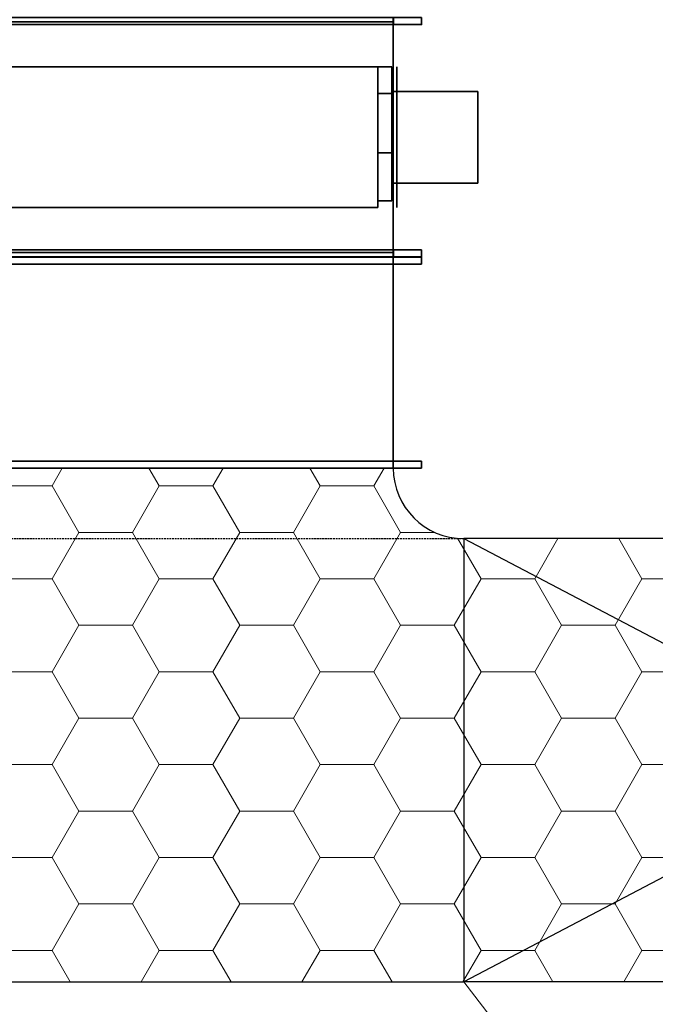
# Model space of a CAD drawing. Header units: millimetres. Extents: x 918337 to 1269480, y -257156 to -67477.
# Tile 22 of 114: x 1017171 to 1017622, y -134924 to -134225. Entities that reach past the tile are written whole.
import ezdxf

# ---------------------------------------------------------------- set-up
doc = ezdxf.new("R2010")
doc.units = ezdxf.units.MM
doc.linetypes.add('ČÁRKOVANÁ', pattern=[19.05, 12.7, -6.35])
doc.layers.get('0').update_dxf_attribs({"color": 8, "lineweight": 9})
for name, color, linetype, lineweight in [('1VZT - LEGENDY', 7, 'Continuous', 13), ('1VZT-POTRUBI', 4, 'Continuous', 30), ('1VZT-srafy', 253, 'Continuous', 13)]:
    doc.layers.add(name, color=color, linetype=linetype, lineweight=lineweight)
for name, color, linetype in [('MAT_253_BYOLXP003919182844', 253, 'Continuous'), ('MAT_30_BYOLXP003919182844', 30, 'Continuous'), ('MAT_42_BYOLXP003919182844', 42, 'Continuous'), ('Mat_mar_BYOLXP003919182844', 7, 'Continuous')]:
    doc.layers.add(name, color=color, linetype=linetype)

# ---------------------------------------------------------------- blocks, each defined once
blk = doc.blocks.new('1283_413_BYOLXP003919182844')
at = {"layer": 'MAT_253_BYOLXP003919182844'}
for points in [[(3825.0217, 3224.1848, -278.9718), (3793.8518, 3224.1768, -318.0618), (3775.0217, 3224.1848, -278.9718), (3793.8518, 3224.1929, -239.8818)], [(3775.0217, 3214.1848, -278.9698), (3793.8518, 3214.1929, -239.8798), (3793.8518, 3224.1929, -239.8818), (3775.0217, 3224.1848, -278.9718)], [(3793.8518, 3214.1768, -318.0598), (3775.0217, 3214.1848, -278.9698), (3775.0217, 3224.1848, -278.9718), (3793.8518, 3224.1768, -318.0618)], [(3825.0217, 3224.1848, -278.9718), (3793.8518, 3224.1929, -239.8818), (3836.1519, 3224.1948, -230.2218), (3825.0217, 3224.1848, -278.9718)], [(3793.8518, 3214.1929, -239.8798), (3836.1519, 3214.1948, -230.2198), (3836.1519, 3224.1948, -230.2218), (3793.8518, 3224.1929, -239.8818)], [(3836.1519, 3224.1748, -327.7218), (3793.8518, 3224.1768, -318.0618), (3825.0217, 3224.1848, -278.9718), (3870.0718, 3224.1804, -300.6618)], [(3836.1519, 3214.1748, -327.7198), (3793.8518, 3214.1768, -318.0598), (3793.8518, 3224.1768, -318.0618), (3836.1519, 3224.1748, -327.7218)], [(3870.0718, 3224.1892, -257.2818), (3870.0718, 3224.1804, -300.6618), (3825.0217, 3224.1848, -278.9718), (3836.1519, 3224.1948, -230.2218)], [(3836.1519, 3214.1948, -230.2198), (3870.0718, 3214.1892, -257.2798), (3870.0718, 3224.1892, -257.2818), (3836.1519, 3224.1948, -230.2218)], [(3870.0718, 3214.1804, -300.6598), (3836.1519, 3214.1748, -327.7198), (3836.1519, 3224.1748, -327.7218), (3870.0718, 3224.1804, -300.6618)], [(3870.0718, 3214.1892, -257.2798), (3870.0718, 3214.1804, -300.6598), (3870.0718, 3224.1804, -300.6618), (3870.0718, 3224.1892, -257.2818)], [(3825.0217, 3214.1848, -278.9698), (3793.8518, 3214.1929, -239.8798), (3775.0217, 3214.1848, -278.9698), (3825.0217, 3214.1848, -278.9698)], [(3825.0217, 3214.1848, -278.9698), (3775.0217, 3214.1848, -278.9698), (3793.8518, 3214.1768, -318.0598), (3836.1519, 3214.1748, -327.7198)], [(3825.0217, 3214.1848, -278.9698), (3870.0718, 3214.1892, -257.2798), (3836.1519, 3214.1948, -230.2198), (3793.8518, 3214.1929, -239.8798)], [(3825.0217, 3214.1848, -278.9698), (3836.1519, 3214.1748, -327.7198), (3870.0718, 3214.1804, -300.6598), (3870.0718, 3214.1892, -257.2798)]]:
    blk.add_3dface(points, dxfattribs=at)
blk = doc.blocks.new('1283_414_BYOLXP003919182844')
at = {"layer": 'MAT_253_BYOLXP003919182844'}
for points in [[(3825.0217, 3224.1848, -378.9718), (3793.8518, 3224.1768, -418.0618), (3775.0217, 3224.1848, -378.9718), (3793.8518, 3224.1929, -339.8818)], [(3775.0217, 3214.1848, -378.9698), (3793.8518, 3214.1929, -339.8798), (3793.8518, 3224.1929, -339.8818), (3775.0217, 3224.1848, -378.9718)], [(3793.8518, 3214.1768, -418.0598), (3775.0217, 3214.1848, -378.9698), (3775.0217, 3224.1848, -378.9718), (3793.8518, 3224.1768, -418.0618)], [(3825.0217, 3224.1848, -378.9718), (3793.8518, 3224.1929, -339.8818), (3836.1519, 3224.1948, -330.2218), (3825.0217, 3224.1848, -378.9718)], [(3793.8518, 3214.1929, -339.8798), (3836.1519, 3214.1948, -330.2198), (3836.1519, 3224.1948, -330.2218), (3793.8518, 3224.1929, -339.8818)], [(3836.1519, 3224.1748, -427.7218), (3793.8518, 3224.1768, -418.0618), (3825.0217, 3224.1848, -378.9718), (3870.0718, 3224.1804, -400.6618)], [(3836.1519, 3214.1748, -427.7198), (3793.8518, 3214.1768, -418.0598), (3793.8518, 3224.1768, -418.0618), (3836.1519, 3224.1748, -427.7218)], [(3870.0718, 3224.1892, -357.2818), (3870.0718, 3224.1804, -400.6618), (3825.0217, 3224.1848, -378.9718), (3836.1519, 3224.1948, -330.2218)], [(3836.1519, 3214.1948, -330.2198), (3870.0718, 3214.1892, -357.2798), (3870.0718, 3224.1892, -357.2818), (3836.1519, 3224.1948, -330.2218)], [(3870.0718, 3214.1804, -400.6598), (3836.1519, 3214.1748, -427.7198), (3836.1519, 3224.1748, -427.7218), (3870.0718, 3224.1804, -400.6618)], [(3870.0718, 3214.1892, -357.2798), (3870.0718, 3214.1804, -400.6598), (3870.0718, 3224.1804, -400.6618), (3870.0718, 3224.1892, -357.2818)], [(3825.0217, 3214.1848, -378.9698), (3793.8518, 3214.1929, -339.8798), (3775.0217, 3214.1848, -378.9698), (3825.0217, 3214.1848, -378.9698)], [(3825.0217, 3214.1848, -378.9698), (3775.0217, 3214.1848, -378.9698), (3793.8518, 3214.1768, -418.0598), (3836.1519, 3214.1748, -427.7198)], [(3825.0217, 3214.1848, -378.9698), (3870.0718, 3214.1892, -357.2798), (3836.1519, 3214.1948, -330.2198), (3793.8518, 3214.1929, -339.8798)], [(3825.0217, 3214.1848, -378.9698), (3836.1519, 3214.1748, -427.7198), (3870.0718, 3214.1804, -400.6598), (3870.0718, 3214.1892, -357.2798)]]:
    blk.add_3dface(points, dxfattribs=at)
blk = doc.blocks.new('1283_418_BYOLXP003919182844')
at = {"layer": 'MAT_253_BYOLXP003919182844'}
for points in [[(3825.0217, 3224.1848, -478.9718), (3793.8518, 3224.1768, -518.0618), (3775.0217, 3224.1848, -478.9718), (3793.8518, 3224.1929, -439.8818)], [(3775.0217, 3214.1848, -478.9698), (3793.8518, 3214.1929, -439.8798), (3793.8518, 3224.1929, -439.8818), (3775.0217, 3224.1848, -478.9718)], [(3793.8518, 3214.1768, -518.0598), (3775.0217, 3214.1848, -478.9698), (3775.0217, 3224.1848, -478.9718), (3793.8518, 3224.1768, -518.0618)], [(3825.0217, 3224.1848, -478.9718), (3793.8518, 3224.1929, -439.8818), (3836.1519, 3224.1948, -430.2218), (3825.0217, 3224.1848, -478.9718)], [(3793.8518, 3214.1929, -439.8798), (3836.1519, 3214.1948, -430.2198), (3836.1519, 3224.1948, -430.2218), (3793.8518, 3224.1929, -439.8818)], [(3836.1519, 3224.1748, -527.7218), (3793.8518, 3224.1768, -518.0618), (3825.0217, 3224.1848, -478.9718), (3870.0718, 3224.1804, -500.6618)], [(3836.1519, 3214.1748, -527.7197), (3793.8518, 3214.1768, -518.0598), (3793.8518, 3224.1768, -518.0618), (3836.1519, 3224.1748, -527.7218)], [(3870.0718, 3224.1892, -457.2818), (3870.0718, 3224.1804, -500.6618), (3825.0217, 3224.1848, -478.9718), (3836.1519, 3224.1948, -430.2218)], [(3836.1519, 3214.1948, -430.2198), (3870.0718, 3214.1892, -457.2798), (3870.0718, 3224.1892, -457.2818), (3836.1519, 3224.1948, -430.2218)], [(3870.0718, 3214.1804, -500.6598), (3836.1519, 3214.1748, -527.7197), (3836.1519, 3224.1748, -527.7218), (3870.0718, 3224.1804, -500.6618)], [(3870.0718, 3214.1892, -457.2798), (3870.0718, 3214.1804, -500.6598), (3870.0718, 3224.1804, -500.6618), (3870.0718, 3224.1892, -457.2818)], [(3825.0217, 3214.1848, -478.9698), (3793.8518, 3214.1929, -439.8798), (3775.0217, 3214.1848, -478.9698), (3825.0217, 3214.1848, -478.9698)], [(3825.0217, 3214.1848, -478.9698), (3775.0217, 3214.1848, -478.9698), (3793.8518, 3214.1768, -518.0598), (3836.1519, 3214.1748, -527.7197)], [(3825.0217, 3214.1848, -478.9698), (3870.0718, 3214.1892, -457.2798), (3836.1519, 3214.1948, -430.2198), (3793.8518, 3214.1929, -439.8798)], [(3825.0217, 3214.1848, -478.9698), (3836.1519, 3214.1748, -527.7197), (3870.0718, 3214.1804, -500.6598), (3870.0718, 3214.1892, -457.2798)]]:
    blk.add_3dface(points, dxfattribs=at)
blk = doc.blocks.new('1004_419_BYOLXP003919182844')
at = {"layer": 'MAT_253_BYOLXP003919182844'}
blk.add_3dface([(3906.9998, 2575.1848, -220.0017), (3906.9998, 3225.1848, -220.0018), (3742.9998, 3225.1848, -220.0018), (3742.9998, 2575.1848, -220.0018)], dxfattribs=at)
blk = doc.blocks.new('1003_422_BYOLXP003919182844')
at = {"layer": 'MAT_253_BYOLXP003919182844'}
blk.add_3dface([(3906.9998, 2575.1848, -540.0017), (3742.9998, 2575.1848, -540.0017), (3742.9998, 3225.1848, -540.0018), (3906.9998, 3225.1848, -540.0018)], dxfattribs=at)
blk = doc.blocks.new('1380_428_BYOLXP003919182844')
at = {"layer": 'MAT_253_BYOLXP003919182844'}
blk.add_3dface([(3742.9998, 3225.1848, -220.0018), (3906.9998, 3225.1848, -220.0018), (3906.9998, 3225.1848, -540.0018), (3742.9998, 3225.1848, -540.0018)], dxfattribs=at)
blk = doc.blocks.new('M_P_429_BYOLXP003919182844')
at = {"layer": 'Mat_mar_BYOLXP003919182844', "color": 110}
for points in [[(3825.0332, 3227.6848, -540.0018), (3830.1099, 3227.6848, -539.7341), (3835.1201, 3227.6848, -538.9978), (3839.8628, 3227.6848, -537.793), (3844.4719, 3227.6848, -536.0527), (3848.814, 3227.6848, -533.9777), (3852.9556, 3227.6848, -531.4342), (3856.8301, 3227.6848, -528.623), (3860.3706, 3227.6848, -525.3432), (3863.5769, 3227.6848, -521.7957), (3866.4492, 3227.6848, -517.9135), (3868.9878, 3227.6848, -513.7635), (3871.0586, 3227.6848, -509.4128), (3872.7285, 3227.6848, -504.7943), (3873.9978, 3227.6848, -500.042), (3874.7993, 3227.6848, -495.0888), (3874.9998, 3227.6848, -490.0018), (3874.7993, 3227.6848, -484.7809), (3873.9978, 3227.6848, -479.9617), (3872.7285, 3227.6848, -475.2093), (3871.0586, 3227.6848, -470.5909), (3868.9878, 3227.6848, -466.2401), (3866.4492, 3227.6848, -462.0902), (3863.5769, 3227.6848, -458.208), (3860.3706, 3227.6848, -454.6605), (3856.8301, 3227.6848, -451.4476), (3852.9556, 3227.6848, -448.5694), (3848.814, 3227.6848, -446.0259), (3844.4719, 3227.6848, -443.951), (3839.8628, 3227.6848, -442.2107), (3835.1201, 3227.6848, -441.0059), (3830.1099, 3227.6848, -440.2696), (3825.0332, 3227.6848, -440.0018), (3819.9563, 3227.6848, -440.2696), (3815.0132, 3227.6848, -441.0059), (3810.2036, 3227.6848, -442.2107), (3805.6611, 3227.6848, -443.951), (3801.2522, 3227.6848, -446.0259), (3797.1106, 3227.6848, -448.5694), (3793.303, 3227.6848, -451.4476), (3789.6958, 3227.6848, -454.6605), (3786.4895, 3227.6848, -458.208), (3783.5503, 3227.6848, -462.0902), (3781.0786, 3227.6848, -466.2401), (3778.9409, 3227.6848, -470.5909), (3777.271, 3227.6848, -475.2093), (3776.0686, 3227.6848, -479.9617), (3775.2668, 3227.6848, -484.7809), (3774.9998, 3227.6848, -490.0018), (3775.2668, 3227.6848, -495.0888), (3776.0686, 3227.6848, -500.042), (3777.271, 3227.6848, -504.7943), (3778.9409, 3227.6848, -509.4128), (3781.0786, 3227.6848, -513.7635), (3783.5503, 3227.6848, -517.9135), (3786.4895, 3227.6848, -521.7957), (3789.6958, 3227.6848, -525.3432), (3793.303, 3227.6848, -528.623), (3797.1106, 3227.6848, -531.4342), (3801.2522, 3227.6848, -533.9777), (3805.6611, 3227.6848, -536.0527), (3810.2036, 3227.6848, -537.793), (3815.0132, 3227.6848, -538.9978), (3819.9563, 3227.6848, -539.7341), (3825.0332, 3227.6848, -540.0018)], [(3806.0618, 3227.6848, -455.5975), (3820.8247, 3227.6848, -482.9068)], [(3824.5654, 3227.6848, -500.4436), (3826.5027, 3227.6848, -500.2428), (3828.1729, 3227.6848, -499.7073), (3829.7092, 3227.6848, -498.8372), (3831.1121, 3227.6848, -497.6993), (3832.1807, 3227.6848, -496.3606), (3833.0491, 3227.6848, -494.8211), (3833.5835, 3227.6848, -493.0808), (3833.7173, 3227.6848, -491.2736), (3833.5835, 3227.6848, -489.3325), (3833.0491, 3227.6848, -487.6591), (3832.1807, 3227.6848, -486.1196), (3831.1121, 3227.6848, -484.714), (3829.7092, 3227.6848, -483.6431), (3828.1729, 3227.6848, -482.7729), (3826.5027, 3227.6848, -482.2374), (3824.5654, 3227.6848, -482.1036), (3822.762, 3227.6848, -482.2374), (3821.0251, 3227.6848, -482.7729), (3819.4888, 3227.6848, -483.6431), (3818.1528, 3227.6848, -484.714), (3817.0171, 3227.6848, -486.1196), (3816.1487, 3227.6848, -487.6591), (3815.6143, 3227.6848, -489.3325), (3815.4138, 3227.6848, -491.2736), (3815.6143, 3227.6848, -493.0808), (3816.1487, 3227.6848, -494.8211), (3817.0171, 3227.6848, -496.3606), (3818.1528, 3227.6848, -497.6993), (3819.4888, 3227.6848, -498.8372), (3821.0251, 3227.6848, -499.7073), (3822.762, 3227.6848, -500.2428), (3824.5654, 3227.6848, -500.4436)], [(3829.4419, 3227.6848, -498.971), (3844.0713, 3227.6848, -526.0126)]]:
    blk.add_polyline3d(points, dxfattribs=at)
blk = doc.blocks.new('M_E_430_BYOLXP003919182844')
at = {"layer": 'Mat_mar_BYOLXP003919182844'}
blk.add_blockref('M_P_429_BYOLXP003919182844', (0, 0), dxfattribs=at)
blk = doc.blocks.new('1283_431_BYOLXP003919182844')
at = {"layer": 'MAT_253_BYOLXP003919182844'}
for points in [[(3875.0217, 2584.2249, -274.0017), (3875.0217, 3214.2249, -274.0018), (3775.0217, 3214.2249, -274.0018), (3775.0217, 2584.2249, -274.0018)], [(3875.0217, 2584.2249, -284.0017), (3775.0217, 2584.2249, -284.0018), (3775.0217, 3214.2249, -284.0018), (3875.0217, 3214.2249, -284.0018)], [(3775.0217, 2584.2249, -274.0018), (3775.0217, 3214.2249, -274.0018), (3775.0217, 3214.2249, -284.0018), (3775.0217, 2584.2249, -284.0018)], [(3775.0217, 3214.2249, -274.0018), (3875.0217, 3214.2249, -274.0018), (3875.0217, 3214.2249, -284.0018), (3775.0217, 3214.2249, -284.0018)], [(3875.0217, 3214.2249, -274.0018), (3875.0217, 2584.2249, -274.0017), (3875.0217, 2584.2249, -284.0017), (3875.0217, 3214.2249, -284.0018)], [(3875.0217, 2584.2249, -274.0017), (3775.0217, 2584.2249, -274.0018), (3775.0217, 2584.2249, -284.0018), (3875.0217, 2584.2249, -284.0017)]]:
    blk.add_3dface(points, dxfattribs=at)
blk = doc.blocks.new('1283_432_BYOLXP003919182844')
at = {"layer": 'MAT_253_BYOLXP003919182844'}
for points in [[(3875.0217, 2584.2249, -373.9697), (3875.0217, 3214.2249, -373.9698), (3775.0217, 3214.2249, -373.9698), (3775.0217, 2584.2249, -373.9698)], [(3875.0217, 2584.2249, -383.9697), (3775.0217, 2584.2249, -383.9698), (3775.0217, 3214.2249, -383.9698), (3875.0217, 3214.2249, -383.9698)], [(3775.0217, 2584.2249, -373.9698), (3775.0217, 3214.2249, -373.9698), (3775.0217, 3214.2249, -383.9698), (3775.0217, 2584.2249, -383.9698)], [(3775.0217, 3214.2249, -373.9698), (3875.0217, 3214.2249, -373.9698), (3875.0217, 3214.2249, -383.9698), (3775.0217, 3214.2249, -383.9698)], [(3875.0217, 3214.2249, -373.9698), (3875.0217, 2584.2249, -373.9697), (3875.0217, 2584.2249, -383.9697), (3875.0217, 3214.2249, -383.9698)], [(3875.0217, 2584.2249, -373.9697), (3775.0217, 2584.2249, -373.9698), (3775.0217, 2584.2249, -383.9698), (3875.0217, 2584.2249, -383.9697)]]:
    blk.add_3dface(points, dxfattribs=at)
blk = doc.blocks.new('1001_433_BYOLXP003919182844')
at = {"layer": 'MAT_253_BYOLXP003919182844'}
for points in [[(3875.0217, 2584.2249, -473.9717), (3875.0217, 3214.2249, -473.9718), (3775.0217, 3214.2249, -473.9718), (3775.0217, 2584.2249, -473.9717)], [(3875.0217, 2584.2249, -483.9717), (3775.0217, 2584.2249, -483.9717), (3775.0217, 3214.2249, -483.9718), (3875.0217, 3214.2249, -483.9718)], [(3775.0217, 2584.2249, -473.9717), (3775.0217, 3214.2249, -473.9718), (3775.0217, 3214.2249, -483.9718), (3775.0217, 2584.2249, -483.9717)], [(3775.0217, 3214.2249, -473.9718), (3875.0217, 3214.2249, -473.9718), (3875.0217, 3214.2249, -483.9718), (3775.0217, 3214.2249, -483.9718)], [(3875.0217, 3214.2249, -473.9718), (3875.0217, 2584.2249, -473.9717), (3875.0217, 2584.2249, -483.9717), (3875.0217, 3214.2249, -483.9718)], [(3875.0217, 2584.2249, -473.9717), (3775.0217, 2584.2249, -473.9717), (3775.0217, 2584.2249, -483.9717), (3875.0217, 2584.2249, -483.9717)]]:
    blk.add_3dface(points, dxfattribs=at)
blk = doc.blocks.new('1261_434_BYOLXP003919182844')
at = {"layer": 'MAT_253_BYOLXP003919182844'}
for points in [[(3904.9822, 3245.2646, -539.9995), (3904.9775, 3245.2693, -559.9995), (3904.8203, 2555.2693, -560.1567), (3904.8247, 2555.2646, -540.1567)], [(3904.8203, 2555.2693, -560.1567), (3904.9775, 3245.2693, -559.9995), (3909.9775, 3245.2681, -560.0007), (3909.8203, 2555.2681, -560.158)], [(3904.9822, 3245.2646, -539.9995), (3904.8247, 2555.2646, -540.1567), (3909.8247, 2555.2637, -540.158), (3909.9822, 3245.2637, -540.0007)], [(3905.0596, 3245.1873, -199.9996), (3905.0552, 3245.1919, -219.9996), (3904.8977, 2555.1919, -220.1568), (3904.9023, 2555.1873, -200.1568)], [(3904.8977, 2555.1919, -220.1568), (3905.0552, 3245.1919, -219.9996), (3910.0552, 3245.1907, -220.0007), (3909.8977, 2555.1907, -220.158)], [(3905.0596, 3245.1873, -199.9996), (3904.9023, 2555.1873, -200.1568), (3909.9023, 2555.186, -200.158), (3910.0596, 3245.186, -200.0007)], [(3904.9775, 3245.2693, -559.9995), (3904.9822, 3245.2646, -539.9995), (3909.9822, 3245.2637, -540.0007), (3909.9775, 3245.2681, -560.0007)], [(3905.0552, 3245.1919, -219.9996), (3904.9822, 3245.2646, -539.9995), (3904.9775, 3225.2646, -540.004), (3905.0505, 3225.1919, -220.0041)], [(3904.9822, 3245.2646, -539.9995), (3905.0552, 3245.1919, -219.9996), (3910.0552, 3245.1907, -220.0007), (3909.9822, 3245.2637, -540.0007)], [(3905.0552, 3245.1919, -219.9996), (3905.0596, 3245.1873, -199.9996), (3910.0596, 3245.186, -200.0007), (3910.0552, 3245.1907, -220.0007)], [(3909.9822, 3245.2637, -540.0007), (3909.8247, 2555.2637, -540.158), (3909.8203, 2555.2681, -560.158), (3909.9775, 3245.2681, -560.0007)], [(3910.0596, 3245.186, -200.0007), (3909.9023, 2555.186, -200.158), (3909.8977, 2555.1907, -220.158), (3910.0552, 3245.1907, -220.0007)], [(3910.0552, 3245.1907, -220.0007), (3910.0505, 3225.1907, -220.0052), (3909.9775, 3225.2637, -540.0052), (3909.9822, 3245.2637, -540.0007)], [(3905.0505, 3225.1919, -220.0041), (3904.9775, 3225.2646, -540.004), (3909.9775, 3225.2637, -540.0052), (3910.0505, 3225.1907, -220.0052)], [(3904.9023, 2575.1919, -220.1523), (3904.8293, 2575.2646, -540.1522), (3904.8247, 2555.2646, -540.1567), (3904.8977, 2555.1919, -220.1568)], [(3904.8293, 2575.2646, -540.1522), (3904.9023, 2575.1919, -220.1523), (3909.9023, 2575.1907, -220.1534), (3909.8293, 2575.2637, -540.1533)], [(3909.9023, 2575.1907, -220.1534), (3909.8977, 2555.1907, -220.158), (3909.8247, 2555.2637, -540.158), (3909.8293, 2575.2637, -540.1533)], [(3904.8247, 2555.2646, -540.1567), (3904.8203, 2555.2693, -560.1567), (3909.8203, 2555.2681, -560.158), (3909.8247, 2555.2637, -540.158)], [(3904.8977, 2555.1919, -220.1568), (3904.8247, 2555.2646, -540.1567), (3909.8247, 2555.2637, -540.158), (3909.8977, 2555.1907, -220.158)], [(3904.9023, 2555.1873, -200.1568), (3904.8977, 2555.1919, -220.1568), (3909.8977, 2555.1907, -220.158), (3909.9023, 2555.186, -200.158)]]:
    blk.add_3dface(points, dxfattribs=at)
blk = doc.blocks.new('1273_435_BYOLXP003919182844')
at = {"layer": 'MAT_253_BYOLXP003919182844'}
for points in [[(3739.9822, 3245.2646, -539.9995), (3739.9775, 3245.2693, -559.9995), (3739.8203, 2555.2693, -560.1567), (3739.8247, 2555.2646, -540.1567)], [(3739.8203, 2555.2693, -560.1567), (3739.9775, 3245.2693, -559.9995), (3744.9775, 3245.2681, -560.0007), (3744.8203, 2555.2681, -560.158)], [(3739.9822, 3245.2646, -539.9995), (3739.8247, 2555.2646, -540.1567), (3744.8247, 2555.2637, -540.158), (3744.9822, 3245.2637, -540.0007)], [(3740.0596, 3245.1873, -199.9996), (3740.0552, 3245.1919, -219.9996), (3739.8977, 2555.1919, -220.1568), (3739.9023, 2555.1873, -200.1568)], [(3739.8977, 2555.1919, -220.1568), (3740.0552, 3245.1919, -219.9996), (3745.0552, 3245.1907, -220.0007), (3744.8977, 2555.1907, -220.158)], [(3740.0596, 3245.1873, -199.9996), (3739.9023, 2555.1873, -200.1568), (3744.9023, 2555.186, -200.158), (3745.0596, 3245.186, -200.0007)], [(3739.9775, 3245.2693, -559.9995), (3739.9822, 3245.2646, -539.9995), (3744.9822, 3245.2637, -540.0007), (3744.9775, 3245.2681, -560.0007)], [(3740.0552, 3245.1919, -219.9996), (3739.9822, 3245.2646, -539.9995), (3739.9775, 3225.2646, -540.004), (3740.0505, 3225.1919, -220.0041)], [(3739.9822, 3245.2646, -539.9995), (3740.0552, 3245.1919, -219.9996), (3745.0552, 3245.1907, -220.0007), (3744.9822, 3245.2637, -540.0007)], [(3740.0552, 3245.1919, -219.9996), (3740.0596, 3245.1873, -199.9996), (3745.0596, 3245.186, -200.0007), (3745.0552, 3245.1907, -220.0007)], [(3744.9822, 3245.2637, -540.0007), (3744.8247, 2555.2637, -540.158), (3744.8203, 2555.2681, -560.158), (3744.9775, 3245.2681, -560.0007)], [(3745.0596, 3245.186, -200.0007), (3744.9023, 2555.186, -200.158), (3744.8977, 2555.1907, -220.158), (3745.0552, 3245.1907, -220.0007)], [(3745.0552, 3245.1907, -220.0007), (3745.0505, 3225.1907, -220.0053), (3744.9775, 3225.2637, -540.0052), (3744.9822, 3245.2637, -540.0007)], [(3740.0505, 3225.1919, -220.0041), (3739.9775, 3225.2646, -540.004), (3744.9775, 3225.2637, -540.0052), (3745.0505, 3225.1907, -220.0053)], [(3739.9023, 2575.1919, -220.1523), (3739.8293, 2575.2646, -540.1522), (3739.8247, 2555.2646, -540.1567), (3739.8977, 2555.1919, -220.1568)], [(3739.8293, 2575.2646, -540.1522), (3739.9023, 2575.1919, -220.1523), (3744.9023, 2575.1907, -220.1534), (3744.8293, 2575.2637, -540.1533)], [(3744.9023, 2575.1907, -220.1534), (3744.8977, 2555.1907, -220.158), (3744.8247, 2555.2637, -540.158), (3744.8293, 2575.2637, -540.1533)], [(3739.8247, 2555.2646, -540.1567), (3739.8203, 2555.2693, -560.1567), (3744.8203, 2555.2681, -560.158), (3744.8247, 2555.2637, -540.158)], [(3739.8977, 2555.1919, -220.1568), (3739.8247, 2555.2646, -540.1567), (3744.8247, 2555.2637, -540.158), (3744.8977, 2555.1907, -220.158)], [(3739.9023, 2555.1873, -200.1568), (3739.8977, 2555.1919, -220.1568), (3744.8977, 2555.1907, -220.158), (3744.9023, 2555.186, -200.158)]]:
    blk.add_3dface(points, dxfattribs=at)
blk = doc.blocks.new('1091_436_BYOLXP003919182844')
at = {"layer": 'MAT_30_BYOLXP003919182844'}
for points in [[(3857.5217, 3225.2249, -320.0018), (3857.5217, 3285.2249, -320.0018), (3792.5217, 3285.2249, -320.0018), (3792.5217, 3225.2249, -320.0018)], [(3857.5217, 3225.2249, -440.0018), (3792.5217, 3225.2249, -440.0018), (3792.5217, 3285.2249, -440.0018), (3857.5217, 3285.2249, -440.0018)], [(3792.5217, 3225.2249, -320.0018), (3792.5217, 3285.2249, -320.0018), (3792.5217, 3285.2249, -440.0018), (3792.5217, 3225.2249, -440.0018)], [(3792.5217, 3285.2249, -320.0018), (3857.5217, 3285.2249, -320.0018), (3857.5217, 3285.2249, -440.0018), (3792.5217, 3285.2249, -440.0018)], [(3857.5217, 3285.2249, -320.0018), (3857.5217, 3225.2249, -320.0018), (3857.5217, 3225.2249, -440.0018), (3857.5217, 3285.2249, -440.0018)], [(3857.5217, 3225.2249, -320.0018), (3792.5217, 3225.2249, -320.0018), (3792.5217, 3225.2249, -440.0018), (3857.5217, 3225.2249, -440.0018)]]:
    blk.add_3dface(points, dxfattribs=at)
blk = doc.blocks.new('1006_438_BYOLXP003919182844')
at = {"layer": 'MAT_42_BYOLXP003919182844'}
blk.add_3dface([(3910.0999, 3225.2249, -220.0018), (4060.0999, 3225.2249, -220.0018), (4060.0999, 3225.2249, -540.0018), (3910.0999, 3225.2249, -540.0018)], dxfattribs=at)
blk = doc.blocks.new('1003_440_BYOLXP003919182844')
at = {"layer": 'MAT_42_BYOLXP003919182844'}
blk.add_3dface([(4060.0999, 2575.2249, -540.0017), (3910.0999, 2575.2249, -540.0017), (3910.0999, 3225.2249, -540.0018), (4060.0999, 3225.2249, -540.0018)], dxfattribs=at)
blk = doc.blocks.new('1004_441_BYOLXP003919182844')
at = {"layer": 'MAT_42_BYOLXP003919182844'}
blk.add_3dface([(4060.0999, 2575.2249, -220.0017), (4060.0999, 3225.2249, -220.0018), (3910.0999, 3225.2249, -220.0018), (3910.0999, 2575.2249, -220.0017)], dxfattribs=at)
blk = doc.blocks.new('1261_442_BYOLXP003919182844')
at = {"layer": 'MAT_253_BYOLXP003919182844'}
for points in [[(3915.0999, 2555.2249, -200.0017), (3915.0999, 3245.2249, -200.0018), (3910.0999, 3245.2249, -200.0018), (3910.0999, 2555.2249, -200.0017)], [(3915.0999, 2555.2249, -220.0017), (3910.0999, 2555.2249, -220.0017), (3910.0999, 3245.2249, -220.0018), (3915.0999, 3245.2249, -220.0018)], [(3910.0999, 2555.2249, -200.0017), (3910.0999, 3245.2249, -200.0018), (3910.0999, 3245.2249, -220.0018), (3910.0999, 2555.2249, -220.0017)], [(3910.0999, 3245.2249, -200.0018), (3915.0999, 3245.2249, -200.0018), (3915.0999, 3245.2249, -220.0018), (3910.0999, 3245.2249, -220.0018)], [(3915.0999, 2555.2249, -540.0017), (3915.0999, 3245.2249, -540.0018), (3910.0999, 3245.2249, -540.0018), (3910.0999, 2555.2249, -540.0017)], [(3915.0999, 2555.2249, -560.0017), (3910.0999, 2555.2249, -560.0017), (3910.0999, 3245.2249, -560.0018), (3915.0999, 3245.2249, -560.0018)], [(3910.0999, 2555.2249, -540.0017), (3910.0999, 3245.2249, -540.0018), (3910.0999, 3245.2249, -560.0018), (3910.0999, 2555.2249, -560.0017)], [(3910.0999, 3245.2249, -540.0018), (3915.0999, 3245.2249, -540.0018), (3915.0999, 3245.2249, -560.0018), (3910.0999, 3245.2249, -560.0018)], [(3910.0999, 3225.2249, -220.0018), (3910.0999, 3245.2249, -220.0018), (3910.0999, 3245.2249, -540.0018), (3910.0999, 3225.2249, -540.0018)], [(3910.0999, 3245.2249, -220.0018), (3915.0999, 3245.2249, -220.0018), (3915.0999, 3245.2249, -540.0018), (3910.0999, 3245.2249, -540.0018)], [(3915.0999, 3245.2249, -200.0018), (3915.0999, 2555.2249, -200.0017), (3915.0999, 2555.2249, -220.0017), (3915.0999, 3245.2249, -220.0018)], [(3915.0999, 3245.2249, -540.0018), (3915.0999, 2555.2249, -540.0017), (3915.0999, 2555.2249, -560.0017), (3915.0999, 3245.2249, -560.0018)], [(3915.0999, 3245.2249, -220.0018), (3915.0999, 3225.2249, -220.0018), (3915.0999, 3225.2249, -540.0018), (3915.0999, 3245.2249, -540.0018)], [(3915.0999, 3225.2249, -220.0018), (3910.0999, 3225.2249, -220.0018), (3910.0999, 3225.2249, -540.0018), (3915.0999, 3225.2249, -540.0018)], [(3910.0999, 2555.2249, -220.0017), (3910.0999, 2575.2249, -220.0017), (3910.0999, 2575.2249, -540.0017), (3910.0999, 2555.2249, -540.0017)], [(3910.0999, 2575.2249, -220.0017), (3915.0999, 2575.2249, -220.0017), (3915.0999, 2575.2249, -540.0017), (3910.0999, 2575.2249, -540.0017)], [(3915.0999, 2575.2249, -220.0017), (3915.0999, 2555.2249, -220.0017), (3915.0999, 2555.2249, -540.0017), (3915.0999, 2575.2249, -540.0017)], [(3915.0999, 2555.2249, -200.0017), (3910.0999, 2555.2249, -200.0017), (3910.0999, 2555.2249, -220.0017), (3915.0999, 2555.2249, -220.0017)], [(3915.0999, 2555.2249, -540.0017), (3910.0999, 2555.2249, -540.0017), (3910.0999, 2555.2249, -560.0017), (3915.0999, 2555.2249, -560.0017)], [(3915.0999, 2555.2249, -220.0017), (3910.0999, 2555.2249, -220.0017), (3910.0999, 2555.2249, -540.0017), (3915.0999, 2555.2249, -540.0017)]]:
    blk.add_3dface(points, dxfattribs=at)
blk = doc.blocks.new('1273_443_BYOLXP003919182844')
at = {"layer": 'MAT_253_BYOLXP003919182844'}
for points in [[(4060.0999, 2555.2249, -200.0017), (4060.0999, 3245.2249, -200.0018), (4055.0999, 3245.2249, -200.0018), (4055.0999, 2555.2249, -200.0017)], [(4060.0999, 2555.2249, -220.0017), (4055.0999, 2555.2249, -220.0017), (4055.0999, 3245.2249, -220.0018), (4060.0999, 3245.2249, -220.0018)], [(4055.0999, 2555.2249, -200.0017), (4055.0999, 3245.2249, -200.0018), (4055.0999, 3245.2249, -220.0018), (4055.0999, 2555.2249, -220.0017)], [(4055.0999, 3245.2249, -200.0018), (4060.0999, 3245.2249, -200.0018), (4060.0999, 3245.2249, -220.0018), (4055.0999, 3245.2249, -220.0018)], [(4060.0999, 2555.2249, -540.0017), (4060.0999, 3245.2249, -540.0018), (4055.0999, 3245.2249, -540.0018), (4055.0999, 2555.2249, -540.0017)], [(4060.0999, 2555.2249, -560.0017), (4055.0999, 2555.2249, -560.0017), (4055.0999, 3245.2249, -560.0018), (4060.0999, 3245.2249, -560.0018)], [(4055.0999, 2555.2249, -540.0017), (4055.0999, 3245.2249, -540.0018), (4055.0999, 3245.2249, -560.0018), (4055.0999, 2555.2249, -560.0017)], [(4055.0999, 3245.2249, -540.0018), (4060.0999, 3245.2249, -540.0018), (4060.0999, 3245.2249, -560.0018), (4055.0999, 3245.2249, -560.0018)], [(4055.0999, 3225.2249, -220.0018), (4055.0999, 3245.2249, -220.0018), (4055.0999, 3245.2249, -540.0018), (4055.0999, 3225.2249, -540.0018)], [(4055.0999, 3245.2249, -220.0018), (4060.0999, 3245.2249, -220.0018), (4060.0999, 3245.2249, -540.0018), (4055.0999, 3245.2249, -540.0018)], [(4060.0999, 3245.2249, -200.0018), (4060.0999, 2555.2249, -200.0017), (4060.0999, 2555.2249, -220.0017), (4060.0999, 3245.2249, -220.0018)], [(4060.0999, 3245.2249, -540.0018), (4060.0999, 2555.2249, -540.0017), (4060.0999, 2555.2249, -560.0017), (4060.0999, 3245.2249, -560.0018)], [(4060.0999, 3245.2249, -220.0018), (4060.0999, 3225.2249, -220.0018), (4060.0999, 3225.2249, -540.0018), (4060.0999, 3245.2249, -540.0018)], [(4060.0999, 3225.2249, -220.0018), (4055.0999, 3225.2249, -220.0018), (4055.0999, 3225.2249, -540.0018), (4060.0999, 3225.2249, -540.0018)], [(4055.0999, 2555.2249, -220.0017), (4055.0999, 2575.2249, -220.0017), (4055.0999, 2575.2249, -540.0017), (4055.0999, 2555.2249, -540.0017)], [(4055.0999, 2575.2249, -220.0017), (4060.0999, 2575.2249, -220.0017), (4060.0999, 2575.2249, -540.0017), (4055.0999, 2575.2249, -540.0017)], [(4060.0999, 2575.2249, -220.0017), (4060.0999, 2555.2249, -220.0017), (4060.0999, 2555.2249, -540.0017), (4060.0999, 2575.2249, -540.0017)], [(4060.0999, 2555.2249, -200.0017), (4055.0999, 2555.2249, -200.0017), (4055.0999, 2555.2249, -220.0017), (4060.0999, 2555.2249, -220.0017)], [(4060.0999, 2555.2249, -540.0017), (4055.0999, 2555.2249, -540.0017), (4055.0999, 2555.2249, -560.0017), (4060.0999, 2555.2249, -560.0017)], [(4060.0999, 2555.2249, -220.0017), (4055.0999, 2555.2249, -220.0017), (4055.0999, 2555.2249, -540.0017), (4060.0999, 2555.2249, -540.0017)]]:
    blk.add_3dface(points, dxfattribs=at)
blk = doc.blocks.new('AXAXAXASA')
for name in ['1091_436_BYOLXP003919182844', '1273_435_BYOLXP003919182844', '1261_434_BYOLXP003919182844', '1261_442_BYOLXP003919182844', '1273_443_BYOLXP003919182844', '1004_419_BYOLXP003919182844', '1003_422_BYOLXP003919182844', '1380_428_BYOLXP003919182844', 'M_E_430_BYOLXP003919182844', '1006_438_BYOLXP003919182844', '1003_440_BYOLXP003919182844', '1004_441_BYOLXP003919182844', '1283_413_BYOLXP003919182844', '1283_414_BYOLXP003919182844', '1283_418_BYOLXP003919182844', '1283_431_BYOLXP003919182844', '1283_432_BYOLXP003919182844', '1001_433_BYOLXP003919182844']:
    blk.add_blockref(name, (0, 0))

msp = doc.modelspace()

# ---------------------------------------------------------------- hatches: boundary and pattern name
at = {"layer": '1VZT-srafy', "ltscale": 0.1}
h = msp.add_hatch(dxfattribs=at)
h.set_pattern_fill('HONEY', color=256, scale=12)
h.paths.add_polyline_path([(1017151.27, -134908.23), (1017486.27, -134908.23), (1017486.27, -134593.23, -0.414214), (1017436.27, -134543.23), (1016786.27, -134543.23, 0.414213)])
h.paths.add_polyline_path([(1017061.28, -134663.31), (1017061.25, -134663.33), (1017081.26, -134663.33), (1017081.26, -134663.31)], flags=16)
h.paths.add_polyline_path([(1017486.27, -134593.23), (1017486.27, -134908.23), (1017786.26, -134750.73), (1017786.26, -134750.73)])
h.paths.add_polyline_path([(1017486.27, -134593.23), (1017786.26, -134750.73), (1017786.26, -134593.23)], flags=17)
h.paths.add_polyline_path([(1017786.26, -134750.73), (1017486.27, -134908.23), (1017786.26, -134908.23)])
h.paths.add_polyline_path([(1017786.61, -134750.55), (1017786.27, -134750.73), (1017786.27, -134908.23, 0.414213), (1018251.62, -134442.87), (1018093.94, -134442.87, -0.413887)])
h.paths.add_polyline_path([(1017786.27, -134592.87), (1017786.27, -134750.55, 0.414212), (1018093.94, -134442.87), (1017936.26, -134442.87, -0.414211)], flags=17)

# ---------------------------------------------------------------- linework, layer by layer
at = {"layer": '1VZT - LEGENDY', "ltscale": 0.1}
msp.add_line((1017647.57, -135116.43), (1017486.27, -134908.23, -200), dxfattribs=at)
at = {"layer": '1VZT-POTRUBI', "ltscale": 0.1}
for p, q in [((1017436.27, -134543.23, -200), (1016786.27, -134543.23, -200)), ((1017486.27, -134593.23, -200), (1017486.27, -134908.23, -200)), ((1017786.27, -134593.23, -200), (1017486.27, -134593.23, -200)), ((1017486.27, -134593.23, -200), (1017786.27, -134750.73, -200)), ((1017786.27, -134750.73, -200), (1017486.27, -134908.23, -200)), ((1017151.27, -134908.23, -200), (1017486.27, -134908.23, -200)), ((1017786.27, -134908.23, -200), (1017486.27, -134908.23, -200))]:
    msp.add_line(p, q, dxfattribs=at)
at = {"layer": '1VZT-POTRUBI', "color": 6, "linetype": 'ČÁRKOVANÁ', "ltscale": 0.1}
msp.add_line((1016976.26, -134593.23, -200), (1017486.26, -134593.23, -200), dxfattribs=at)
at = {"layer": '1VZT-POTRUBI', "ltscale": 0.1}
msp.add_arc((1017486.27, -134543.23, -200), 50, 180, 270, dxfattribs=at)

# ---------------------------------------------------------------- block references
at = {"linetype": 'Continuous', "rotation": 270.0002007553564}
msp.add_blockref('AXAXAXASA', (1014211.03, -130483.14), dxfattribs=at)

doc.saveas('drawing.dxf')
